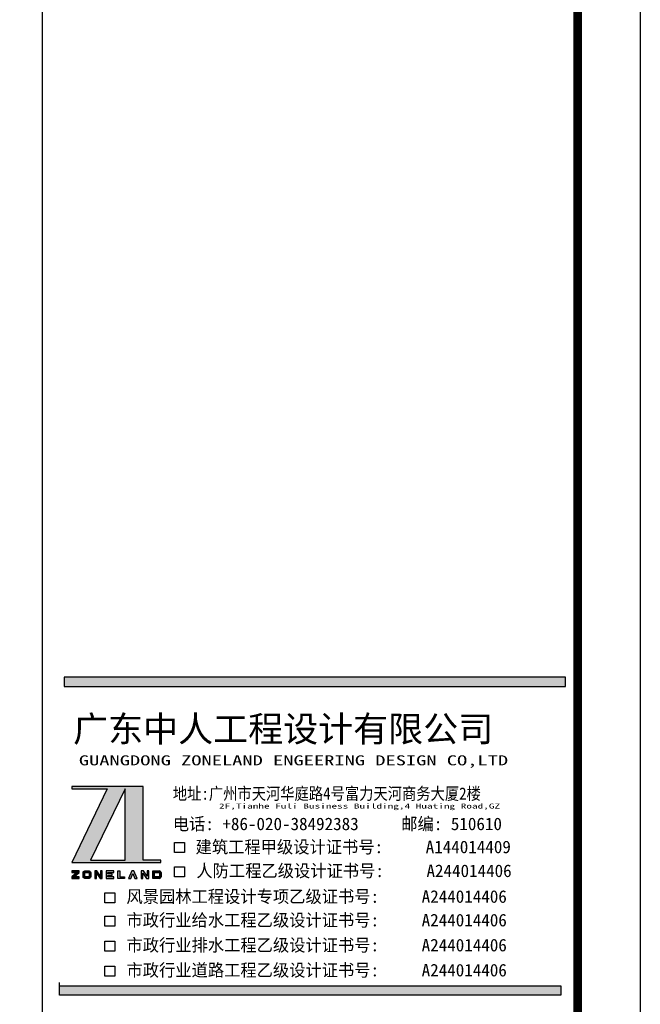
# Model space of a CAD drawing. Header units: millimetres. Extents: x 38389465 to 38395088, y 2473666 to 2480744.
# Tile 230 of 256: x 38391101 to 38391249, y 2479667 to 2479903. Entities that reach past the tile are written whole.
import ezdxf

# ---------------------------------------------------------------- set-up
doc = ezdxf.new("R2010")
doc.units = ezdxf.units.MM
doc.header["$LTSCALE"] = 2
doc.layers.get('0').update_dxf_attribs({"linetype": 'CONTINUOUS', "lineweight": 9})
doc.layers.add('PUB_TITLE', color=4, linetype='CONTINUOUS')
doc.layers.add('图层4', color=3, linetype='CONTINUOUS')
doc.styles.add('-宋体', font='txt', dxfattribs={"width": 0.8})
doc.styles.add('图框-宋体', font='txt')
doc.styles.add('图框-黑体字', font='simhei.ttf')

# ---------------------------------------------------------------- blocks, each defined once
blk = doc.blocks.new('A$C69596FC1')
at = {"layer": 'PUB_TITLE', "ltscale": 0.1}
for points in [[(117707, 27471), (109697, 27471), (109697, 27321), (117707, 27321)], [(109620, 22540), (109620, 22390), (117630, 22390), (117630, 22540)]]:
    blk.add_hatch(color=256, dxfattribs=at).paths.add_polyline_path(points)
at = {"layer": '图层4'}
h = blk.add_hatch(color=256, dxfattribs=at)
h.dxf.hatch_style = 1
h.paths.add_polyline_path([(109816, 24510), (111242, 24510), (111242, 24546), (110957, 24546), (110957, 25723), (109816, 25723), (109816, 25687), (110381, 25687)])
h.paths.add_polyline_path([(110672, 25687), (110672, 24546), (110118, 24546)], flags=16)
h = blk.add_hatch(color=256, dxfattribs=at)
h.dxf.hatch_style = 1
h.paths.add_polyline_path([(109936, 24347), (109936, 24374), (109816, 24374), (109816, 24347), (109897, 24347), (109816, 24280), (109816, 24254), (109936, 24254), (109936, 24280), (109855, 24280)])
h = blk.add_hatch(color=256, dxfattribs=at)
h.dxf.hatch_style = 1
h.paths.add_polyline_path([(110000, 24279, 0.414413), (110026, 24254), (110094, 24254, 0.41513), (110120, 24280), (110120, 24349, 0.414214), (110094, 24374), (110026, 24374, 0.414504), (110000, 24348)])
h.paths.add_polyline_path([(110027, 24335, -0.414574), (110038, 24347), (110082, 24347, -0.413853), (110094, 24335), (110094, 24292, -0.413966), (110082, 24280), (110038, 24280, -0.414462), (110027, 24292)], flags=16)
h = blk.add_hatch(color=256, dxfattribs=at)
h.dxf.hatch_style = 1
h.paths.add_polyline_path([(110211, 24336), (110270, 24254), (110305, 24254), (110305, 24374), (110278, 24374), (110278, 24291), (110220, 24374), (110185, 24374), (110185, 24254), (110211, 24254)])
h = blk.add_hatch(color=256, dxfattribs=at)
h.dxf.hatch_style = 1
h.paths.add_polyline_path([(110463, 24301), (110463, 24327), (110396, 24327), (110396, 24347), (110489, 24347), (110489, 24374), (110369, 24374), (110369, 24254), (110489, 24254), (110489, 24280), (110396, 24280), (110396, 24301)])
h.paths.add_polyline_path([(110553, 24254), (110661, 24254), (110661, 24280), (110584, 24280), (110584, 24374), (110553, 24374)])
h.paths.add_polyline_path([(110827, 24254), (110862, 24254), (110810, 24374), (110775, 24374), (110726, 24254), (110761, 24254), (110793, 24332)])
h.paths.add_polyline_path([(110962, 24374), (110927, 24374), (110927, 24254), (110953, 24254), (110953, 24336), (111012, 24254), (111047, 24254), (111047, 24374), (111020, 24374), (111020, 24291)])
h = blk.add_hatch(color=256, dxfattribs=at)
h.dxf.hatch_style = 1
h.paths.add_polyline_path([(111244, 24347, 0.440795), (111218, 24374), (111111, 24374), (111111, 24254), (111218, 24254, 0.41513), (111244, 24281)])
h.paths.add_polyline_path([(111138, 24347), (111206, 24347, -0.413923), (111218, 24336), (111218, 24292, -0.414014), (111206, 24281), (111138, 24281)], flags=16)
at = {"layer": 'PUB_TITLE'}
for p, q in [((118900, 84100), (118900, 0)), ((117900, 1000), (117900, 83100))]:
    blk.add_line(p, q, dxfattribs=at)
at = {"layer": 'PUB_TITLE', "ltscale": 0.1}
for p, q in [((109350, 1000), (109350, 83100)), ((109620, 22440), (109620, 22590)), ((109620, 22540), (117630, 22540)), ((109620, 22390), (109620, 22540)), ((109620, 22540), (117630, 22540)), ((117630, 22540), (117630, 22390)), ((117630, 22390), (109620, 22390))]:
    blk.add_line(p, q, dxfattribs=at)
at = {"layer": 'PUB_TITLE', "const_width": 140}
blk.add_lwpolyline([(1000, 83100), (117900, 83100), (117900, 1000), (1000, 1000), (1000, 83100)], dxfattribs=at)
at = {"layer": 'PUB_TITLE', "ltscale": 0.1}
blk.add_lwpolyline([(117707, 27471), (109697, 27471), (109697, 27321), (117707, 27321)], close=True, dxfattribs=at)
at = {"layer": 'PUB_TITLE'}
for points in [[(111460, 24828), (111620, 24828), (111620, 24668), (111460, 24668)], [(111460, 24437), (111620, 24437), (111620, 24277), (111460, 24277)], [(110348, 24026), (110508, 24026), (110508, 23866), (110348, 23866)], [(110348, 23649), (110508, 23649), (110508, 23489), (110348, 23489)], [(110348, 23250), (110508, 23250), (110508, 23090), (110348, 23090)], [(110348, 22851), (110508, 22851), (110508, 22691), (110348, 22691)]]:
    blk.add_lwpolyline(points, close=True, dxfattribs=at)
at = {"layer": '图层4'}
for p, q in [((111111, 24254), (111111, 24374)), ((111111, 24374), (111218, 24374)), ((111218, 24254), (111111, 24254)), ((111244, 24347), (111244, 24280))]:
    blk.add_line(p, q, dxfattribs=at)
for points in [[(109816, 25723), (109816, 25687), (110381, 25687), (109816, 24510), (111242, 24510), (111242, 24546), (110957, 24546), (110957, 25723), (109816, 25723)], [(110672, 25687), (110118, 24546), (110672, 24546), (110672, 25687)], [(109816, 24374), (109816, 24347), (109897, 24347), (109816, 24280), (109816, 24254), (109936, 24254), (109936, 24280), (109855, 24280), (109936, 24347), (109936, 24374), (109816, 24374)], [(110185, 24374), (110185, 24254), (110211, 24254), (110211, 24336), (110270, 24254), (110305, 24254), (110305, 24374), (110278, 24374), (110278, 24291), (110220, 24374), (110185, 24374)], [(110489, 24347), (110489, 24374), (110369, 24374), (110369, 24254), (110489, 24254), (110489, 24280), (110396, 24280), (110396, 24301), (110463, 24301), (110463, 24327), (110396, 24327), (110396, 24347), (110489, 24347)], [(110584, 24374), (110584, 24280), (110661, 24280), (110661, 24254), (110553, 24254), (110553, 24374), (110584, 24374)], [(110726, 24254), (110761, 24254), (110793, 24332), (110827, 24254), (110862, 24254), (110810, 24374), (110775, 24374), (110726, 24254)], [(110927, 24254), (110953, 24254), (110953, 24336), (111012, 24254), (111047, 24254), (111047, 24374), (111020, 24374), (111020, 24291), (110962, 24374), (110927, 24374), (110927, 24254)]]:
    blk.add_lwpolyline(points, dxfattribs=at)
for points in [[(110120, 24280, -0.416036), (110094, 24254), (110026, 24254, -0.414413), (110000, 24279), (110000, 24348, -0.414504), (110026, 24374), (110094, 24374, -0.440795), (110120, 24347), (110120, 24280)], [(110082, 24280), (110038, 24280, -0.414462), (110027, 24292), (110027, 24335, -0.414574), (110038, 24347), (110082, 24347, -0.413923), (110094, 24335), (110094, 24292, -0.414014), (110082, 24280)]]:
    blk.add_lwpolyline(points, format="xyb", dxfattribs=at)
blk.add_lwpolyline([(111218, 24336), (111218, 24292, -0.414014), (111206, 24281), (111138, 24281), (111138, 24347), (111206, 24347, -0.413923)], format="xyb", close=True, dxfattribs=at)
for centre, radius, start, end in [((111219, 24348), 25.6, 357.4247, 92.5753), ((111218, 24374), 26.7, 269.9432, 269.9991), ((111218, 24281), 26.6, 269.8621, 0.2182), ((111218, 24254), 26.7, 90.0009, 90.0391)]:
    blk.add_arc(centre, radius, start, end, dxfattribs=at)
at = {"layer": 'PUB_TITLE', "color": 151, "style": '图框-黑体字'}
blk.add_text('广东中人工程设计有限公司', height=410, dxfattribs=at).set_placement((109839, 26437))
at = {"layer": 'PUB_TITLE'}
for s, height, style, width, p in [(' GUANGDONG ZONELAND ENGEERING DESIGN CO,LTD', 160, '-宋体', 1.5, (109768, 26060)), ('地址:广州市天河华庭路4号富力天河商务大厦2楼', 195, '图框-宋体', 0.9, (111432, 25512)), ('2F,Tianhe Fuli Business Building,4 Huating Road,GZ', 80, '图框-宋体', 1.65, (112170, 25370))]:
    blk.add_text(s, height=height, dxfattribs=dict(at, style=style, width=width)).set_placement(p)
at = {"layer": 'PUB_TITLE', "style": '图框-宋体'}
for s, p in [('电话: +86-020-38492383     邮编: 510610 ', (111432, 25025)), ('     建筑工程甲级设计证书号:     A144014409', (111115, 24657)), ('人防工程乙级设计证书号:     A244014406', (111808, 24276)), ('风景园林工程设计专项乙级证书号:     A244014406', (110691, 23865)), ('市政行业给水工程乙级设计证书号:     A244014406', (110691, 23488)), ('市政行业排水工程乙级设计证书号:     A244014406', (110691, 23089)), ('市政行业道路工程乙级设计证书号:     A244014406', (110691, 22689))]:
    blk.add_text(s, height=200, dxfattribs=at).set_placement(p)

msp = doc.modelspace()

# ---------------------------------------------------------------- block references
at = {"linetype": 'ByBlock', "xscale": 0.01500000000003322, "yscale": 0.01500000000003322, "zscale": 0.01500000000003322}
msp.add_blockref('A$C69596FC1', (38389465.971, 2479333.814), dxfattribs=at)

doc.saveas('drawing.dxf')
